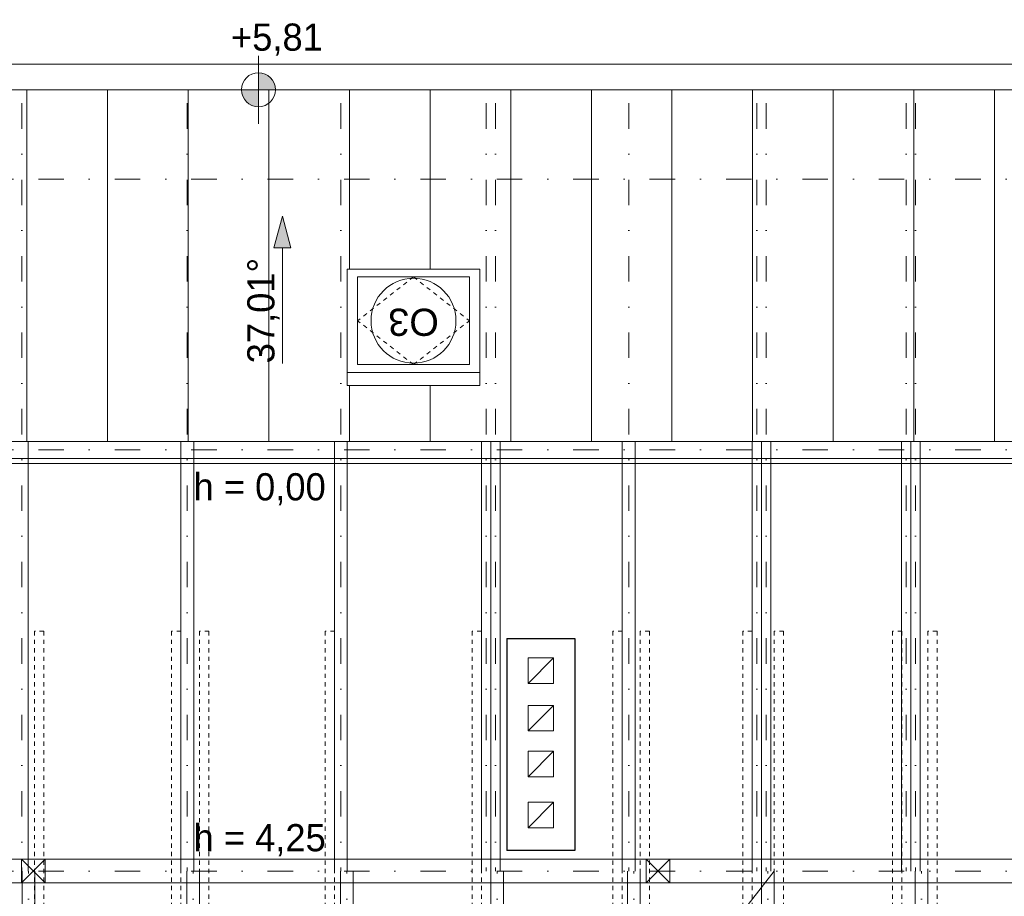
# Model space of a CAD drawing. Extents: x -440864 to -355682, y 13652 to 155872.
# Tile 172 of 179: x -429925 to -424125, y 146756 to 151918. Entities that reach past the tile are written whole.
import ezdxf

# ---------------------------------------------------------------- set-up
doc = ezdxf.new("R2010")
doc.units = 0
doc.header["$MEASUREMENT"] = 0
doc.linetypes.add('Dot & Dashed', pattern=[450, 150, -150, 0, -150])
doc.linetypes.add('Hidden Line', pattern=[50, 25, -25])
for name, color, linetype in [('#podkład', 252, 'Continuous'), ('INWENT DACH', 252, 'Continuous'), ('INWENT RZĘDNE', 252, 'Continuous')]:
    doc.layers.add(name, color=color, linetype=linetype)
for name, color, linetype, lineweight in [('0_Nr_Pióra__21', 252, 'Continuous', 9), ('Arch dachowki_Nr_Pióra__81', 252, 'Continuous', 9), ('Arch okna_Nr_Pióra__41', 252, 'Continuous', 15), ('Arch opisy okien_Nr_Pióra__9', 252, 'Continuous', 13), ('Arch opisy_Nr_Pióra__9', 252, 'Continuous', 13), ('Arch stropy_Nr_Pióra__3', 252, 'Continuous', 18), ('INWENT DACH_Nr_Pióra__21', 252, 'Continuous', 9), ('INWENT KONST. DREWNIANA_Nr_Pióra__2', 252, 'Continuous', 13), ('INWENT KONST. DREWNIANA_Nr_Pióra__21', 252, 'Continuous', 9), ('INWENT RURY SPUSTOWE_Nr_Pióra__21', 252, 'Continuous', 9), ('INWENT RZĘDNE_Nr_Pióra__21', 252, 'Continuous', 9), ('INWENT WYMIARY_Nr_Pióra__1', 252, 'Continuous', 25), ('INWENT WYMIARY_Nr_Pióra__21', 252, 'Continuous', 9), ('INWENT.ŚCIANY_Nr_Pióra__1', 252, 'Continuous', 25), ('Istniejące kominy_Nr_Pióra__21', 252, 'Continuous', 9)]:
    doc.layers.add(name, color=color, linetype=linetype, lineweight=lineweight)
doc.styles.add('GENERATED_STYLE_10', font='arial.ttf')
doc.styles.add('GENERATED_STYLE_2', font='txt')

# ---------------------------------------------------------------- blocks, each defined once
blk = doc.blocks.new('Linia_30', base_point=(-428377.7, 140842.4))
at = {"layer": 'INWENT DACH_Nr_Pióra__21', "linetype": 'Continuous'}
blk.add_hatch(color=256, dxfattribs=at).paths.add_polyline_path([(-428377.7, 141709.7), (-428327.7, 141523.1), (-428427.7, 141523.1)], flags=0)
for p, q in [((-428377.7, 141709.7), (-428427.7, 141523.1)), ((-428377.7, 141709.7), (-428327.7, 141523.1)), ((-428327.7, 141523.1), (-428427.7, 141523.1)), ((-428377.7, 140842.4), (-428377.7, 141523.1))]:
    blk.add_line(p, q, dxfattribs=at)
blk = doc.blocks.new('Koty wysokościowe_45', base_point=(-428518.4, 142453.8))
at = {"layer": 'INWENT RZĘDNE_Nr_Pióra__21', "linetype": 'Continuous'}
for points in [[(-428518.4, 142453.8), (-428418.4, 142453.8), (-428426, 142492.1), (-428447.7, 142524.5), (-428480.1, 142546.2), (-428518.4, 142553.8)], [(-428518.4, 142453.8), (-428618.4, 142453.8), (-428610.8, 142415.6), (-428589.1, 142383.1), (-428556.6, 142361.4), (-428518.4, 142353.8)]]:
    blk.add_hatch(color=256, dxfattribs=at).paths.add_polyline_path(points, flags=0)
for p, q in [((-428518.4, 142253.8), (-428518.4, 142653.8)), ((-428718.4, 142453.8), (-428318.4, 142453.8))]:
    blk.add_line(p, q, dxfattribs=at)
blk.add_circle((-428518.4, 142453.8), 100, dxfattribs=at)
at = {"layer": 'INWENT RZĘDNE_Nr_Pióra__21', "insert": (-428680.2, 142653.8), "char_height": 160, "attachment_point": 7, "style": 'GENERATED_STYLE_2'}
blk.add_mtext('{+5,81}', dxfattribs=at)
blk = doc.blocks.new('poddasze nieuż.')
at = {"layer": 'Arch dachowki_Nr_Pióra__81', "color": 252, "linetype": 'Continuous'}
for p, q in [((-429882.4, 118434.3), (-429882.4, 120505.5)), ((-429407.4, 118434.3), (-429407.4, 120505.5)), ((-428932.4, 118434.3), (-428932.4, 120505.5)), ((-428457.4, 118434.3), (-428457.4, 120505.5)), ((-427982.4, 119449.3), (-427982.4, 120505.5)), ((-427507.4, 119449.3), (-427507.4, 120505.5)), ((-427032.4, 118434.3), (-427032.4, 120505.5)), ((-426557.4, 118434.3), (-426557.4, 120505.5)), ((-426082.4, 118434.3), (-426082.4, 120505.5)), ((-425607.4, 118434.3), (-425607.4, 120505.5)), ((-425132.4, 118434.3), (-425132.4, 120505.5)), ((-424657.4, 118434.3), (-424657.4, 120505.5)), ((-424182.4, 118434.3), (-424182.4, 120505.5)), ((-427982.4, 118434.3), (-427982.4, 118763.8)), ((-427507.4, 118434.3), (-427507.4, 118763.8))]:
    blk.add_line(p, q, dxfattribs=at)
at = {"layer": 'Arch okna_Nr_Pióra__41', "color": 252, "linetype": 'Continuous'}
for p, q in [((-427214.9, 119449.3), (-427994.9, 119449.3)), ((-427994.9, 119449.3), (-427994.9, 118763.8)), ((-427214.9, 118763.8), (-427214.9, 119449.3)), ((-427934.9, 118886.9), (-427934.9, 119403.3)), ((-427934.9, 119403.3), (-427274.9, 119403.3)), ((-427274.9, 119403.3), (-427274.9, 118886.9)), ((-427274.9, 118886.9), (-427934.9, 118886.9)), ((-427214.9, 118840.9), (-427994.9, 118840.9)), ((-427994.9, 118763.8), (-427214.9, 118763.8))]:
    blk.add_line(p, q, dxfattribs=at)
at = {"layer": 'Arch okna_Nr_Pióra__41', "color": 252, "linetype": 'Hidden Line'}
for p, q in [((-427604.9, 119403.3), (-427934.9, 119145.1)), ((-427604.9, 119403.3), (-427274.9, 119145.1)), ((-427604.9, 118886.9), (-427934.9, 119145.1)), ((-427604.9, 118886.9), (-427274.9, 119145.1))]:
    blk.add_line(p, q, dxfattribs=at)
at = {"layer": 'Arch opisy_Nr_Pióra__9', "color": 252, "linetype": 'Continuous'}
blk.add_circle((-427604.9, 119145.1), 250, dxfattribs=at)
at = {"layer": 'Arch stropy_Nr_Pióra__3', "color": 252, "linetype": 'Continuous'}
blk.add_line((-423484.9, 118304.3), (-429984.9, 118304.3), dxfattribs=at)
at = {"layer": 'INWENT DACH_Nr_Pióra__21', "color": 252, "linetype": 'Continuous'}
blk.add_line((-414324.9, 120505.5), (-430714.9, 120505.5), dxfattribs=at)
at = {"layer": 'INWENT KONST. DREWNIANA_Nr_Pióra__2', "color": 252, "linetype": 'Continuous'}
for p, q in [((-429874.9, 118434.3), (-429874.9, 115904.3)), ((-428974.9, 118434.3), (-428974.9, 115904.3)), ((-428899.9, 118434.3), (-428899.9, 115904.3)), ((-428069.9, 118434.3), (-428069.9, 115904.3)), ((-427994.9, 118434.3), (-427994.9, 115904.3)), ((-427204.9, 118434.3), (-427204.9, 115904.3)), ((-427149.9, 118434.3), (-427149.9, 115904.3)), ((-427149.9, 118434.3), (-427149.9, 115904.3)), ((-427094.9, 118434.3), (-427094.9, 115904.3)), ((-426374.9, 118434.3), (-426374.9, 115904.3)), ((-426299.9, 118434.3), (-426299.9, 115904.3)), ((-425609.9, 118434.3), (-425609.9, 115904.3)), ((-425554.9, 118434.3), (-425554.9, 115904.3)), ((-425554.9, 118434.3), (-425554.9, 115904.3)), ((-425499.9, 118434.3), (-425499.9, 115904.3)), ((-424729.9, 118434.3), (-424729.9, 115904.3)), ((-424674.9, 118434.3), (-424674.9, 115904.3)), ((-424674.9, 118434.3), (-424674.9, 115904.3)), ((-424619.9, 118434.3), (-424619.9, 115904.3)), ((-414324.9, 115974.3), (-430714.9, 115974.3)), ((-429909.9, 110004.3), (-429909.9, 115904.3)), ((-429909.9, 110231.7), (-425479.9, 115904.3)), ((-429834.9, 110004.3), (-429834.9, 115904.3)), ((-428939.9, 110004.3), (-428939.9, 115904.3)), ((-428864.9, 110004.3), (-428864.9, 115904.3)), ((-428034.9, 110004.3), (-428034.9, 115904.3)), ((-427959.9, 110004.3), (-427959.9, 115904.3)), ((-427149.9, 110004.3), (-427149.9, 115904.3)), ((-427074.9, 110004.3), (-427074.9, 115904.3)), ((-426344.9, 110004.3), (-426344.9, 115904.3)), ((-426269.9, 110004.3), (-426269.9, 115904.3)), ((-425554.9, 110004.3), (-425554.9, 115904.3)), ((-425479.9, 110004.3), (-425479.9, 115904.3)), ((-424649.9, 110004.3), (-424649.9, 115904.3)), ((-424574.9, 110004.3), (-424574.9, 115904.3)), ((-414324.9, 115834.3), (-430714.9, 115834.3))]:
    blk.add_line(p, q, dxfattribs=at)
at = {"layer": 'INWENT KONST. DREWNIANA_Nr_Pióra__2', "color": 252, "linetype": 'Hidden Line'}
for p, q in [((-429782.4, 117316.5), (-429837.4, 117316.5)), ((-429837.4, 117316.5), (-429837.4, 112838.2)), ((-429782.4, 117316.5), (-429782.4, 112838.2)), ((-428974.9, 117316.5), (-429029.9, 117316.5)), ((-429029.9, 117316.5), (-429029.9, 112838.2)), ((-428974.9, 117316.5), (-428974.9, 112838.2)), ((-428809.9, 117316.5), (-428864.9, 117316.5)), ((-428864.9, 117316.5), (-428864.9, 112838.2)), ((-428809.9, 117316.5), (-428809.9, 112838.2)), ((-428069.9, 117316.5), (-428124.9, 117316.5)), ((-428124.9, 117316.5), (-428124.9, 112838.2)), ((-428069.9, 117316.5), (-428069.9, 112838.2)), ((-427204.9, 117316.5), (-427259.9, 117316.5)), ((-427259.9, 117316.5), (-427259.9, 112838.2)), ((-427204.9, 117316.5), (-427204.9, 112838.2)), ((-426374.9, 117316.5), (-426429.9, 117316.5)), ((-426429.9, 117316.5), (-426429.9, 112838.2)), ((-426374.9, 117316.5), (-426374.9, 112838.2)), ((-426214.9, 117316.5), (-426269.9, 117316.5)), ((-426269.9, 117316.5), (-426269.9, 112838.2)), ((-426214.9, 117316.5), (-426214.9, 112838.2)), ((-425609.9, 117316.5), (-425664.9, 117316.5)), ((-425664.9, 117316.5), (-425664.9, 112838.2)), ((-425609.9, 117316.5), (-425609.9, 112838.2)), ((-425424.9, 117316.5), (-425479.9, 117316.5)), ((-425479.9, 117316.5), (-425479.9, 112838.2)), ((-425424.9, 117316.5), (-425424.9, 112838.2)), ((-424727.4, 117316.5), (-424782.4, 117316.5)), ((-424782.4, 117316.5), (-424782.4, 112838.2)), ((-424727.4, 117316.5), (-424727.4, 112838.2)), ((-424519.9, 117316.5), (-424574.9, 117316.5)), ((-424574.9, 117316.5), (-424574.9, 112838.2)), ((-424519.9, 117316.5), (-424519.9, 112838.2))]:
    blk.add_line(p, q, dxfattribs=at)
at = {"layer": 'INWENT KONST. DREWNIANA_Nr_Pióra__21', "color": 252, "linetype": 'Dot & Dashed'}
for p, q in [((-429912.4, 120425.9), (-429912.4, 115904.3)), ((-428937.4, 120425.9), (-428937.4, 115904.3)), ((-428032.4, 120425.9), (-428032.4, 115904.3)), ((-427177.4, 120425.9), (-427177.4, 115904.3)), ((-427122.4, 120425.9), (-427122.4, 115904.3)), ((-426337.4, 120425.9), (-426337.4, 115904.3)), ((-425582.4, 120425.9), (-425582.4, 115904.3)), ((-425527.4, 120425.9), (-425527.4, 115904.3)), ((-424702.4, 120425.9), (-424702.4, 115904.3)), ((-424647.4, 120425.9), (-424647.4, 115904.3)), ((-430714.9, 119979.3), (-414324.9, 119979.3)), ((-430714.9, 118384.3), (-414324.9, 118384.3)), ((-430714.9, 115904.3), (-414324.9, 115904.3)), ((-429872.4, 105537.4), (-429872.4, 115904.3)), ((-428902.4, 105537.4), (-428902.4, 115904.3)), ((-427997.4, 105537.4), (-427997.4, 115904.3)), ((-427112.4, 105537.4), (-427112.4, 115904.3)), ((-426307.4, 105537.4), (-426307.4, 115904.3)), ((-425517.4, 105537.4), (-425517.4, 115904.3)), ((-424612.4, 105537.4), (-424612.4, 115904.3))]:
    blk.add_line(p, q, dxfattribs=at)
at = {"layer": 'INWENT KONST. DREWNIANA_Nr_Pióra__21', "color": 252, "linetype": 'Continuous'}
for p, q in [((-414324.9, 118434.3), (-430714.9, 118434.3)), ((-414324.9, 118334.3), (-430714.9, 118334.3)), ((-429914.9, 115974.3), (-429914.9, 115834.3)), ((-429774.9, 115974.3), (-429914.9, 115974.3)), ((-429774.9, 115834.3), (-429914.9, 115974.3)), ((-429914.9, 115834.3), (-429774.9, 115974.3)), ((-429774.9, 115834.3), (-429774.9, 115974.3)), ((-426234.9, 115974.3), (-426234.9, 115834.3)), ((-426094.9, 115974.3), (-426234.9, 115974.3)), ((-426094.9, 115834.3), (-426234.9, 115974.3)), ((-426234.9, 115834.3), (-426094.9, 115974.3)), ((-426094.9, 115834.3), (-426094.9, 115974.3)), ((-429914.9, 115834.3), (-429774.9, 115834.3)), ((-426234.9, 115834.3), (-426094.9, 115834.3))]:
    blk.add_line(p, q, dxfattribs=at)
at = {"layer": 'INWENT RURY SPUSTOWE_Nr_Pióra__21', "color": 252, "linetype": 'Continuous'}
blk.add_line((-414324.9, 120655.5), (-430714.9, 120655.5), dxfattribs=at)
at = {"layer": 'INWENT.ŚCIANY_Nr_Pióra__1', "color": 252, "linetype": 'Continuous'}
for p, q in [((-427054.9, 117274.3), (-427054.9, 116024.3)), ((-427054.9, 117274.3), (-426654.9, 117274.3)), ((-426654.9, 117274.3), (-426654.9, 116024.3)), ((-426654.9, 116024.3), (-427054.9, 116024.3))]:
    blk.add_line(p, q, dxfattribs=at)
at = {"layer": 'Istniejące kominy_Nr_Pióra__21', "color": 252, "linetype": 'Continuous'}
for p, q in [((-426929.9, 117009.3), (-426929.9, 117159.3)), ((-426929.9, 117159.3), (-426779.9, 117159.3)), ((-426929.9, 117009.3), (-426779.9, 117159.3)), ((-426779.9, 117159.3), (-426779.9, 117009.3)), ((-426779.9, 117009.3), (-426929.9, 117009.3)), ((-426929.9, 116729.3), (-426929.9, 116879.3)), ((-426929.9, 116879.3), (-426779.9, 116879.3)), ((-426929.9, 116729.3), (-426779.9, 116879.3)), ((-426779.9, 116879.3), (-426779.9, 116729.3)), ((-426779.9, 116729.3), (-426929.9, 116729.3)), ((-426929.9, 116459.3), (-426929.9, 116609.3)), ((-426929.9, 116609.3), (-426779.9, 116609.3)), ((-426929.9, 116459.3), (-426779.9, 116609.3)), ((-426779.9, 116609.3), (-426779.9, 116459.3)), ((-426779.9, 116459.3), (-426929.9, 116459.3)), ((-426929.9, 116159.3), (-426929.9, 116309.3)), ((-426929.9, 116309.3), (-426779.9, 116309.3)), ((-426929.9, 116159.3), (-426779.9, 116309.3)), ((-426779.9, 116309.3), (-426779.9, 116159.3)), ((-426779.9, 116159.3), (-426929.9, 116159.3))]:
    blk.add_line(p, q, dxfattribs=at)
at = {"layer": 'INWENT DACH', "color": 252, "linetype": 'Continuous'}
blk.add_blockref('Linia_30', (-428377.7, 118894.1), dxfattribs=at)
at = {"layer": 'INWENT RZĘDNE', "color": 252}
blk.add_blockref('Koty wysokościowe_45', (-428518.4, 120505.5), dxfattribs=at)
at = {"layer": '0_Nr_Pióra__21', "color": 252, "linetype": 'Continuous', "insert": (-428394.3, 118894.1), "char_height": 160, "attachment_point": 7, "rotation": 90, "style": 'GENERATED_STYLE_2'}
blk.add_mtext('{37,01°}', dxfattribs=at)
at = {"layer": 'Arch opisy okien_Nr_Pióra__9', "color": 252, "linetype": 'Continuous', "insert": (-427604.9, 119056), "char_height": 160, "attachment_point": 2, "rotation": 180, "style": 'GENERATED_STYLE_10'}
blk.add_mtext('{O3}', dxfattribs=at)
at = {"layer": 'INWENT WYMIARY_Nr_Pióra__1', "color": 252, "linetype": 'Continuous', "insert": (-428511.5, 115990.9), "char_height": 160, "attachment_point": 8, "style": 'GENERATED_STYLE_2'}
blk.add_mtext('{h = 4,25}', dxfattribs=at)
at = {"layer": 'INWENT WYMIARY_Nr_Pióra__21', "color": 252, "linetype": 'Continuous', "insert": (-428511.5, 118057.4), "char_height": 160, "attachment_point": 8, "style": 'GENERATED_STYLE_2'}
blk.add_mtext('{h = 0,00}', dxfattribs=at)

msp = doc.modelspace()

# ---------------------------------------------------------------- block references
at = {"layer": '#podkład', "color": 3, "lineweight": 50}
msp.add_blockref('poddasze nieuż.', (0, 31000), dxfattribs=at)

doc.saveas('drawing.dxf')
